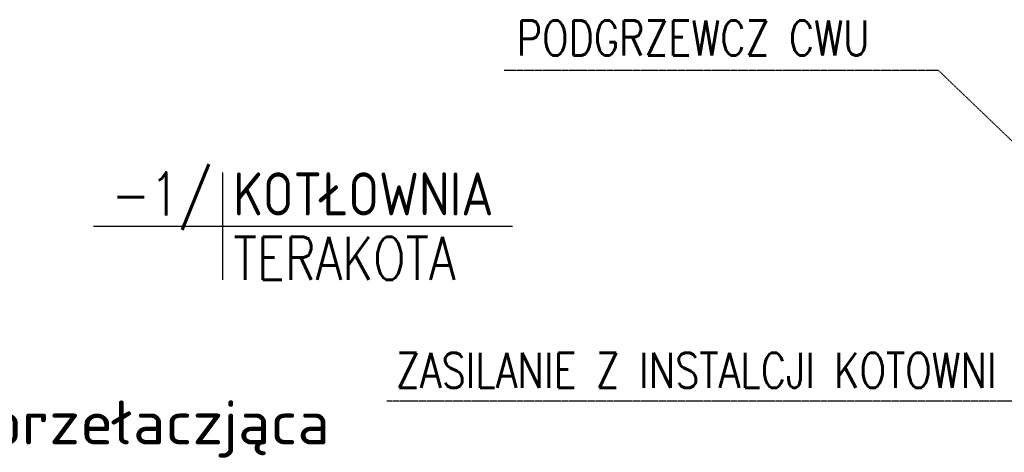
# Model space of a CAD drawing. Header units: millimetres. Extents: x 116 to 15750, y -6945 to 9999.
# Tile 104 of 150: x 3826 to 4163, y 1225 to 1373. Entities that reach past the tile are written whole.
import ezdxf
from ezdxf.enums import TextEntityAlignment as Align

# ---------------------------------------------------------------- set-up
doc = ezdxf.new("R2010")
doc.units = ezdxf.units.MM
doc.linetypes.add('DASHED2', pattern=[0.375, 0.25, -0.125])
doc.layers.get('0').update_dxf_attribs({"color": 252})
for name, color, linetype in [('1-OPIS-POM', 252, 'Continuous'), ('IS opis woda', 7, 'DASHED2'), ('IS WODA opis', 2, 'Continuous')]:
    doc.layers.add(name, color=color, linetype=linetype)
doc.styles.add('ROMANS', font='romans.shx', dxfattribs={"width": 0.75})
doc.styles.get("Standard").update_dxf_attribs({"font": 'simplex.shx'})
doc.styles.add('TECH', font='simplex.shx')

# ---------------------------------------------------------------- blocks, each defined once
blk = doc.blocks.new('OPIS-POM')
for p, q in [((0, 25), (0, -25)), ((-60, 0), (135, 0))]:
    blk.add_line(p, q)
at = {"style": 'ROMANS', "width": 0.8, "flags": 4}
blk.add_attdef('NR', text='', height=20, dxfattribs=at).set_placement((-5, 5), align=Align.RIGHT)
blk.add_attdef('NAZWA', (5, 5), '', height=20, dxfattribs=at)
blk.add_attdef('POW.', text='', height=20, dxfattribs=at).set_placement((-5, -5), align=Align.TOP_RIGHT)
blk.add_attdef('POSADZKA', text='', height=20, dxfattribs=at).set_placement((5, -5), align=Align.TOP_LEFT)

msp = doc.modelspace()

# ---------------------------------------------------------------- linework, layer by layer
at = {"layer": 'IS opis woda'}
for p, q in [((3992, 1355.7), (4140.31, 1355.7)), ((4140.31, 1355.7), (4188.69, 1309.36)), ((4266, 1242.75), (3951.85, 1242.75))]:
    msp.add_line(p, q, dxfattribs=at)

# ---------------------------------------------------------------- block references
at = {"layer": '1-OPIS-POM', "xscale": 0.7338239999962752, "yscale": 0.7338239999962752, "zscale": 0.7338240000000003}
msp.add_blockref('OPIS-POM', (3895.72, 1302.48), dxfattribs=at).add_auto_attribs({'NR': '-1/', 'NAZWA': 'KOTŁOWNIA', 'POSADZKA': 'TERAKOTA'})

# ---------------------------------------------------------------- texts
at = {"layer": 'IS opis woda', "style": 'TECH', "width": 0.8}
for s, p in [('PODGRZEWCZ CWU', (3996.28, 1360.75)), ('ZASILANIE Z INSTALCJI KOTOWNI', (3954.97, 1247.27, -53.36))]:
    msp.add_text(s, height=12, dxfattribs=at).set_placement(p)
at = {"layer": 'IS WODA opis'}
msp.add_text('pompa przełaczjąca', height=15, dxfattribs=at).set_placement((3737.12, 1227.99))

doc.saveas('drawing.dxf')
